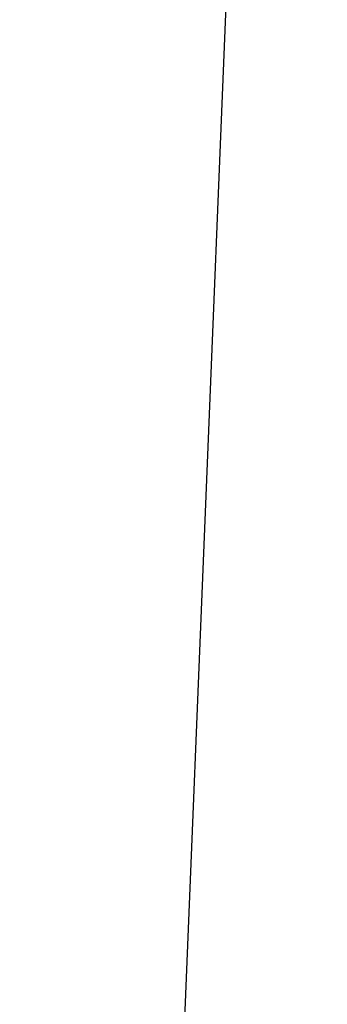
# Model space of a CAD drawing. Header units: centimetres. Extents: x -54 to 171, y -22 to 171.
# Tile 201 of 256: x -23.418 to -22.751, y 71.867 to 74.001. Entities that reach past the tile are written whole.
import ezdxf

# ---------------------------------------------------------------- set-up
doc = ezdxf.new("R2010")
doc.units = ezdxf.units.CM
doc.header["$MEASUREMENT"] = 0
doc.layers.add('Frida DC -V3 v33_Sketch24', color=7, linetype='Continuous')
doc.layers.add('Frida DC -V3 v33_Sketch35', color=7, linetype='Continuous')

msp = doc.modelspace()

# ---------------------------------------------------------------- linework, layer by layer
at = {"layer": 'Frida DC -V3 v33_Sketch24'}
msp.add_line((-24.2146, 43.5135), (-22.8847, 76.1307), dxfattribs=at)
at = {"layer": 'Frida DC -V3 v33_Sketch35'}
msp.add_open_spline([(-23.2651, 78.534, 22.8083), (-22.9293, 78.3048, 23.1053), (-22.584, 78.069, 23.385), (-22.2307, 77.8278, 23.6476), (-21.0876, 77.0474, 24.4974), (-19.8611, 76.21, 25.1661), (-18.6037, 75.3515, 25.7068), (-17.2041, 74.396, 26.3087), (-15.7652, 73.4135, 26.7596), (-14.3169, 72.4248, 27.1416), (-12.738, 71.3467, 27.5581), (-11.1472, 70.2607, 27.8924), (-9.5559, 69.1742, 28.1953), (-7.607, 67.8436, 28.5663), (-5.656, 66.5116, 28.8894), (-3.6994, 65.1757, 29.1871), (-1.7172, 63.8224, 29.4886), (0.2732, 62.4635, 29.7637), (2.2662, 61.1028, 29.9844), (3.9341, 59.964, 30.1692), (5.602, 58.8253, 30.3165), (7.2737, 57.6839, 30.3762), (8.6098, 56.7717, 30.424), (9.9498, 55.8568, 30.4165), (11.285, 54.9453, 30.2921), (12.4946, 54.1194, 30.1793), (13.701, 53.2957, 29.9694), (14.8749, 52.4943, 29.5861), (15.8471, 51.8305, 29.2686), (16.7959, 51.1827, 28.8285), (17.6827, 50.5773, 28.237), (18.5224, 50.004, 27.6769), (19.3041, 49.4703, 26.9805), (20.0024, 48.9935, 26.1702), (20.8, 48.449, 25.2449), (21.4881, 47.9792, 24.1757), (22.073, 47.5798, 23.0277), (22.1248, 47.5445, 22.9261), (22.1757, 47.5097, 22.8239), (22.2259, 47.4754, 22.7211)], degree=3, knots=[-60.994628, -60.994628, -60.994628, -60.994628, -59.448306, -59.448306, -59.448306, -54.445189, -54.445189, -54.445189, -48.876044, -48.876044, -48.876044, -42.804421, -42.804421, -42.804421, -35.368233, -35.368233, -35.368233, -27.834946, -27.834946, -27.834946, -21.530384, -21.530384, -21.530384, -16.491531, -16.491531, -16.491531, -11.926585, -11.926585, -11.926585, -8.146018, -8.146018, -8.146018, -4.566552, -4.566552, -4.566552, -0.478688, -0.478688, -0.478688, -0.116954, -0.116954, -0.116954, -0.116954], dxfattribs=at)

doc.saveas('drawing.dxf')
